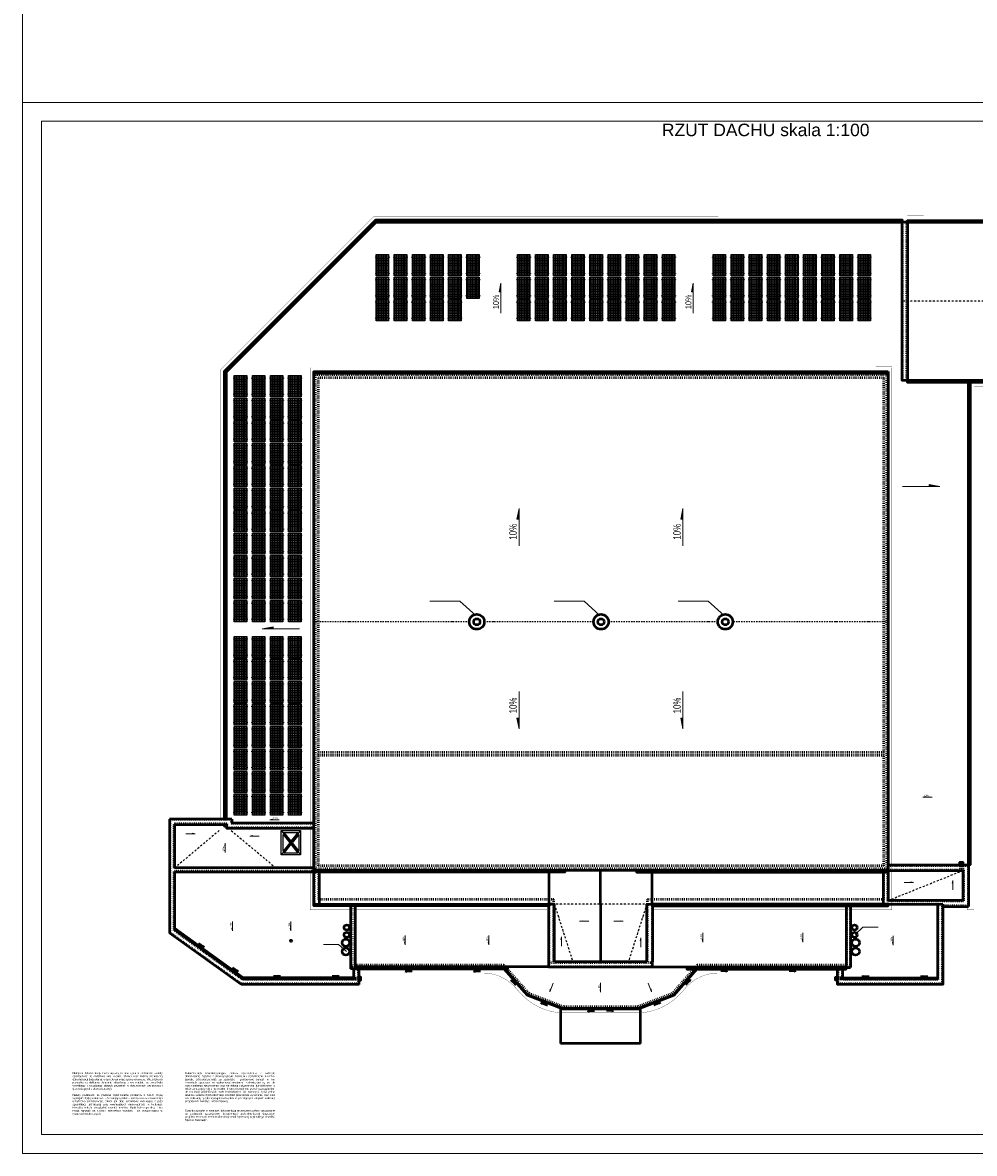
# Model space of a CAD drawing. Header units: millimetres. Extents: x -12988 to 25758, y 6227 to 71097.
# Tile 1 of 28: x 1702 to 9316, y 6227 to 15276. Entities that reach past the tile are written whole.
import ezdxf
from ezdxf.enums import TextEntityAlignment as Align

# ---------------------------------------------------------------- set-up
doc = ezdxf.new("R2010")
doc.units = ezdxf.units.MM
for name, pattern in [('ACAD_ISO03W100', [30, 12, -18]), ('DASHDOTX2', [2, 1, -0.5, 0, -0.5]), ('DASHED', [0.75, 0.5, -0.25])]:
    doc.linetypes.add(name, pattern=pattern)
for name, color, linetype in [('! KRESKA -.-', 4, 'DASHDOTX2'), ('! OKNA 1-2', 2, 'Continuous'), ('!OPISY', 3, 'Continuous'), ('Edges', 7, 'Continuous')]:
    doc.layers.add(name, color=color, linetype=linetype)
for name, color, linetype, lineweight in [('! WYMIARY', 1, 'Continuous', 5), ('!1 OBRYS ŚCIAN WEW-ZEW', 13, 'Continuous', 50), ('!LINIA', 73, 'Continuous', 5), ('!RAMKA', 200, 'Continuous', 0)]:
    doc.layers.add(name, color=color, linetype=linetype, lineweight=lineweight)
doc.styles.get("Standard").update_dxf_attribs({"font": 'arial.ttf'})
doc.styles.add('TXT', font='romans.shx')

# ---------------------------------------------------------------- blocks, each defined once
blk = doc.blocks.new('spadek')
blk.add_hatch(color=256).paths.add_polyline_path([(21.4, 0), (21.4, 4.4), (0, 0)])
for p, q in [((0, 0), (21.4, 4.4)), ((21.4, 4.4), (21.4, 0)), ((0, 0), (74.5, 0))]:
    blk.add_line(p, q)
at = {"color": 2, "style": 'TXT', "width": 0.75}
blk.add_attdef('SPADEK', text='', height=15, rotation=360, dxfattribs=at).set_placement((44, 11.9), align=Align.MIDDLE)
blk = doc.blocks.new('Solar Panel pl')
at = {"layer": 'Edges'}
for p, q in [((771.1, -627), (871.1, -627)), ((771.1, -645.2), (771.1, -627)), ((868.5, -630.6), (773.7, -630.6)), ((773.7, -630.6), (773.7, -644.2)), ((787.2, -630.6), (787.2, -644.2)), ((800.8, -630.6), (800.8, -644.2)), ((814.3, -630.6), (814.3, -644.2)), ((827.9, -630.6), (827.9, -644.2)), ((841.4, -630.6), (841.4, -644.2)), ((854.9, -644.2), (854.9, -630.6)), ((868.5, -793.4), (868.5, -630.6)), ((871.1, -627), (871.1, -645.2)), ((767.2, -645.8), (768.8, -645.8)), ((767.2, -649.4), (767.2, -645.8)), ((768.8, -649.4), (767.2, -649.4)), ((767.5, -648.2), (767.5, -647.1)), ((767.5, -647.1), (768.5, -647.1)), ((768.5, -648.2), (767.5, -648.2)), ((768.5, -647.1), (768.5, -648.2)), ((768.8, -645.2), (771.1, -645.2)), ((768.8, -645.8), (768.8, -645.2)), ((768.8, -649.4), (768.8, -645.8)), ((768.8, -649.9), (768.8, -649.4)), ((771.1, -649.9), (768.8, -649.9)), ((771.1, -649.9), (771.1, -645.2)), ((771.1, -649.9), (771.1, -645.2)), ((771.1, -773.8), (771.1, -649.9)), ((773.7, -644.2), (787.2, -644.2)), ((773.7, -644.2), (773.7, -657.7)), ((773.7, -657.7), (787.2, -657.7)), ((773.7, -657.7), (773.7, -671.3)), ((773.7, -671.3), (787.2, -671.3)), ((773.7, -671.3), (773.7, -684.9)), ((773.7, -684.9), (787.2, -684.9)), ((773.7, -684.9), (773.7, -698.4)), ((773.7, -698.4), (787.2, -698.4)), ((773.7, -698.4), (773.7, -712)), ((773.7, -712), (787.2, -712)), ((773.7, -712), (773.7, -725.6)), ((787.2, -644.2), (800.8, -644.2)), ((787.2, -644.2), (787.2, -657.7)), ((787.2, -657.7), (800.8, -657.7)), ((787.2, -657.7), (787.2, -671.3)), ((787.2, -671.3), (800.8, -671.3)), ((787.2, -671.3), (787.2, -684.9)), ((787.2, -684.9), (800.8, -684.9)), ((787.2, -684.9), (787.2, -698.4)), ((787.2, -698.4), (800.8, -698.4)), ((787.2, -698.4), (787.2, -712)), ((787.2, -712), (800.8, -712)), ((787.2, -712), (787.2, -725.6)), ((800.8, -644.2), (814.3, -644.2)), ((800.8, -644.2), (800.8, -657.7)), ((800.8, -657.7), (814.3, -657.7)), ((800.8, -657.7), (800.8, -671.3)), ((800.8, -671.3), (814.3, -671.3)), ((800.8, -671.3), (800.8, -684.9)), ((800.8, -684.9), (814.3, -684.9)), ((800.8, -684.9), (800.8, -698.4)), ((800.8, -698.4), (814.3, -698.4)), ((800.8, -698.4), (800.8, -712)), ((800.8, -712), (814.3, -712)), ((800.8, -712), (800.8, -725.6)), ((814.3, -644.2), (827.9, -644.2)), ((814.3, -644.2), (814.3, -657.7)), ((814.3, -657.7), (827.9, -657.7)), ((814.3, -657.7), (814.3, -671.3)), ((814.3, -671.3), (827.9, -671.3)), ((814.3, -671.3), (814.3, -684.9)), ((814.3, -684.9), (827.9, -684.9)), ((814.3, -684.9), (814.3, -698.4)), ((814.3, -698.4), (827.9, -698.4)), ((814.3, -698.4), (814.3, -712)), ((814.3, -712), (827.9, -712)), ((814.3, -712), (814.3, -725.6)), ((827.9, -644.2), (841.4, -644.2)), ((827.9, -644.2), (827.9, -657.7)), ((827.9, -657.7), (841.4, -657.7)), ((827.9, -657.7), (827.9, -671.3)), ((827.9, -671.3), (841.4, -671.3)), ((827.9, -671.3), (827.9, -684.9)), ((827.9, -684.9), (841.4, -684.9)), ((827.9, -684.9), (827.9, -698.4)), ((827.9, -698.4), (841.4, -698.4)), ((827.9, -698.4), (827.9, -712)), ((827.9, -712), (841.4, -712)), ((827.9, -712), (827.9, -725.6)), ((841.4, -644.2), (841.4, -657.7)), ((841.4, -644.2), (854.9, -644.2)), ((841.4, -657.7), (854.9, -657.7)), ((841.4, -657.7), (841.4, -671.3)), ((841.4, -671.3), (854.9, -671.3)), ((841.4, -671.3), (841.4, -684.9)), ((841.4, -684.9), (854.9, -684.9)), ((841.4, -684.9), (841.4, -698.4)), ((841.4, -698.4), (854.9, -698.4)), ((841.4, -698.4), (841.4, -712)), ((841.4, -712), (854.9, -712)), ((841.4, -712), (841.4, -725.6)), ((854.9, -657.7), (854.9, -644.2)), ((854.9, -644.2), (868.5, -644.2)), ((854.9, -671.3), (854.9, -657.7)), ((854.9, -657.7), (868.5, -657.7)), ((854.9, -684.9), (854.9, -671.3)), ((854.9, -671.3), (868.5, -671.3)), ((854.9, -698.4), (854.9, -684.9)), ((854.9, -684.9), (868.5, -684.9)), ((854.9, -712), (854.9, -698.4)), ((854.9, -698.4), (868.5, -698.4)), ((854.9, -725.6), (854.9, -712)), ((854.9, -712), (868.5, -712)), ((871.1, -645.2), (871.2, -645.2)), ((871.1, -645.2), (871.1, -649.9)), ((871.2, -649.9), (871.1, -649.9)), ((871.1, -649.9), (871.1, -773.8)), ((871.2, -645.2), (871.2, -649.9)), ((871.2, -645.2), (873.2, -645.2)), ((873.2, -649.9), (871.2, -649.9)), ((873.2, -645.2), (873.2, -645.7)), ((873.2, -645.7), (874.7, -645.7)), ((873.2, -645.7), (873.2, -649.3)), ((874.7, -649.3), (873.2, -649.3)), ((873.2, -649.3), (873.2, -649.9)), ((873.5, -648), (873.5, -646.9)), ((873.5, -646.9), (874.4, -646.9)), ((874.4, -648), (873.5, -648)), ((874.4, -646.9), (874.4, -648)), ((874.7, -645.7), (874.7, -649.3)), ((767.2, -774.4), (768.8, -774.4)), ((767.2, -778), (767.2, -774.4)), ((768.8, -778), (767.2, -778)), ((767.5, -776.7), (767.5, -775.6)), ((767.5, -775.6), (768.5, -775.6)), ((768.5, -776.7), (767.5, -776.7)), ((768.5, -775.6), (768.5, -776.7)), ((768.8, -773.8), (771.1, -773.8)), ((768.8, -774.4), (768.8, -773.8)), ((768.8, -778), (768.8, -774.4)), ((768.8, -778.5), (768.8, -778)), ((771.1, -778.5), (768.8, -778.5)), ((771.1, -778.5), (771.1, -773.8)), ((771.1, -778.5), (771.1, -773.8)), ((771.1, -797), (771.1, -778.5)), ((871.1, -797), (771.1, -797)), ((773.7, -725.6), (787.2, -725.6)), ((773.7, -725.6), (773.7, -739.1)), ((773.7, -739.1), (787.2, -739.1)), ((773.7, -739.1), (773.7, -752.7)), ((773.7, -752.7), (787.2, -752.7)), ((773.7, -752.7), (773.7, -766.3)), ((773.7, -766.3), (787.2, -766.3)), ((773.7, -766.3), (773.7, -779.8)), ((773.7, -779.8), (787.2, -779.8)), ((773.7, -779.8), (773.7, -793.4)), ((773.7, -793.4), (787.2, -793.4)), ((787.2, -725.6), (800.8, -725.6)), ((787.2, -725.6), (787.2, -739.1)), ((787.2, -739.1), (800.8, -739.1)), ((787.2, -739.1), (787.2, -752.7)), ((787.2, -752.7), (800.8, -752.7)), ((787.2, -752.7), (787.2, -766.3)), ((787.2, -766.3), (800.8, -766.3)), ((787.2, -766.3), (787.2, -779.8)), ((787.2, -779.8), (800.8, -779.8)), ((787.2, -779.8), (787.2, -793.4)), ((787.2, -793.4), (800.8, -793.4)), ((800.8, -725.6), (814.3, -725.6)), ((800.8, -725.6), (800.8, -739.1)), ((800.8, -739.1), (814.3, -739.1)), ((800.8, -739.1), (800.8, -752.7)), ((800.8, -752.7), (814.3, -752.7)), ((800.8, -752.7), (800.8, -766.3)), ((800.8, -766.3), (814.3, -766.3)), ((800.8, -766.3), (800.8, -779.8)), ((800.8, -779.8), (814.3, -779.8)), ((800.8, -779.8), (800.8, -793.4)), ((800.8, -793.4), (814.3, -793.4)), ((814.3, -725.6), (827.9, -725.6)), ((814.3, -725.6), (814.3, -739.1)), ((814.3, -739.1), (827.9, -739.1)), ((814.3, -739.1), (814.3, -752.7)), ((814.3, -752.7), (827.9, -752.7)), ((814.3, -752.7), (814.3, -766.3)), ((814.3, -766.3), (827.9, -766.3)), ((814.3, -766.3), (814.3, -779.8)), ((814.3, -779.8), (827.9, -779.8)), ((814.3, -779.8), (814.3, -793.4)), ((814.3, -793.4), (827.9, -793.4)), ((827.9, -725.6), (841.4, -725.6)), ((827.9, -725.6), (827.9, -739.1)), ((827.9, -739.1), (841.4, -739.1)), ((827.9, -739.1), (827.9, -752.7)), ((827.9, -752.7), (841.4, -752.7)), ((827.9, -752.7), (827.9, -766.3)), ((827.9, -766.3), (841.4, -766.3)), ((827.9, -766.3), (827.9, -779.8)), ((827.9, -779.8), (827.9, -793.4)), ((827.9, -779.8), (841.4, -779.8)), ((827.9, -793.4), (841.4, -793.4)), ((841.4, -725.6), (854.9, -725.6)), ((841.4, -725.6), (841.4, -739.1)), ((841.4, -739.1), (854.9, -739.1)), ((841.4, -739.1), (841.4, -752.7)), ((841.4, -752.7), (854.9, -752.7)), ((841.4, -752.7), (841.4, -766.3)), ((841.4, -766.3), (854.9, -766.3)), ((841.4, -766.3), (841.4, -779.8)), ((841.4, -779.8), (854.9, -779.8)), ((841.4, -779.8), (841.4, -793.4)), ((841.4, -793.4), (854.9, -793.4)), ((854.9, -739.1), (854.9, -725.6)), ((854.9, -725.6), (868.5, -725.6)), ((854.9, -752.7), (854.9, -739.1)), ((854.9, -739.1), (868.5, -739.1)), ((854.9, -766.3), (854.9, -752.7)), ((854.9, -752.7), (868.5, -752.7)), ((854.9, -779.8), (854.9, -766.3)), ((854.9, -766.3), (868.5, -766.3)), ((854.9, -793.4), (854.9, -779.8)), ((854.9, -779.8), (868.5, -779.8)), ((854.9, -793.4), (868.5, -793.4)), ((871.1, -773.8), (871.2, -773.8)), ((871.1, -773.8), (871.1, -778.5)), ((871.2, -778.5), (871.1, -778.5)), ((871.1, -778.5), (871.1, -797)), ((871.2, -773.8), (871.2, -778.5)), ((871.2, -773.8), (873.2, -773.8)), ((873.2, -778.5), (871.2, -778.5)), ((873.2, -773.8), (873.2, -774.3)), ((873.2, -774.3), (874.7, -774.3)), ((873.2, -774.3), (873.2, -777.9)), ((874.7, -777.9), (873.2, -777.9)), ((873.2, -777.9), (873.2, -778.5)), ((873.5, -776.6), (873.5, -775.5)), ((873.5, -775.5), (874.4, -775.5)), ((874.4, -776.6), (873.5, -776.6)), ((874.4, -775.5), (874.4, -776.6)), ((874.7, -774.3), (874.7, -777.9))]:
    blk.add_line(p, q, dxfattribs=at)

msp = doc.modelspace()

# ---------------------------------------------------------------- linework, layer by layer
at = {"layer": '! KRESKA -.-', "ltscale": 15}
for points in [[(10023.391, 13046.755), (8737.391, 13046.755)], [(3274.669, 8809.921), (2919.391, 8512.755)], [(3371.114, 8809.921), (3726.391, 8512.755)], [(8626.391, 8250.755), (9225.391, 8490.755)], [(6738.385, 8220.755), (5913.385, 8220.755)], [(5956.385, 8220.755), (6104.078, 7758.755)], [(6695.385, 8220.755), (6547.692, 7758.755)]]:
    msp.add_lwpolyline(points, dxfattribs=at)
at = {"layer": '! KRESKA -.-', "ltscale": 10}
for points in [[(5275.493, 10480.755), (4032.391, 10480.755)], [(6269.391, 10480.755), (5395.493, 10480.755)], [(7263.29, 10480.755), (6389.391, 10480.755)], [(8626.391, 10480.755), (7383.29, 10480.755)]]:
    msp.add_lwpolyline(points, dxfattribs=at)
at = {"layer": '! OKNA 1-2'}
msp.add_lwpolyline([(3770.391, 8809.755), (3926.391, 8809.755), (3926.391, 8614.755), (3770.391, 8614.755)], close=True, dxfattribs=at)
for points in [[(3926.391, 8809.755), (3770.391, 8614.755)], [(3770.391, 8809.755), (3926.391, 8614.755)], [(3785.391, 8645.511), (3785.391, 8779)], [(3785.391, 8779), (3838.787, 8712.255)], [(3791.996, 8794.755), (3904.787, 8794.755)], [(3791.996, 8794.755), (3848.391, 8724.261)], [(3904.787, 8794.755), (3848.391, 8724.261)], [(3911.391, 8779), (3857.996, 8712.255)], [(3911.391, 8779), (3911.391, 8645.511)], [(3838.787, 8712.255), (3785.391, 8645.511)], [(3848.391, 8700.25), (3791.996, 8629.755)], [(3848.391, 8700.25), (3904.787, 8629.755)], [(3857.996, 8712.255), (3911.391, 8645.511)], [(3904.787, 8629.755), (3791.996, 8629.755)]]:
    msp.add_lwpolyline(points, dxfattribs=at)
at = {"layer": '! WYMIARY', "color": 8}
for points in [[(4959.279, 10645.147), (5199.778, 10645.147), (5326.54, 10531.484)], [(5953.177, 10645.147), (6193.677, 10645.147), (6320.439, 10531.484)], [(6947.075, 10645.147), (7187.575, 10645.147), (7314.337, 10531.484)]]:
    msp.add_lwpolyline(points, dxfattribs=at)
at = {"layer": '! WYMIARY', "color": 8, "elevation": 0}
for points in [[(8545.54, 8036.528), (8425.29, 8036.528), (8361.909, 7979.697)], [(4109.015, 7899.847), (4229.265, 7899.847), (4292.646, 7843.016)]]:
    msp.add_lwpolyline(points, dxfattribs=at)
at = {"layer": '!1 OBRYS ŚCIAN WEW-ZEW', "linetype": 'ACAD_ISO03W100', "ltscale": 0.5}
for p, q in [((8741.391, 12414.755), (8741.391, 13678.755)), ((8776.391, 12414.755), (8776.391, 13678.755)), ((4044.391, 8502.755), (4044.391, 12458.755)), ((4044.391, 12458.755), (8614.391, 12458.755)), ((4068.391, 12434.755), (8590.391, 12434.755)), ((4068.391, 8526.755), (4068.391, 12434.755)), ((8590.391, 12434.755), (8590.391, 8526.755)), ((8614.391, 12458.755), (8614.391, 8502.755)), ((8741.391, 12414.755), (8776.391, 12414.755)), ((8590.391, 9434.755), (4068.391, 9434.755)), ((8590.391, 9410.755), (4068.391, 9410.755)), ((2880.391, 8898.755), (2880.391, 7992.555)), ((3371.391, 8898.755), (2880.391, 8898.755)), ((2915.391, 8508.755), (2915.391, 8863.755)), ((3336.391, 8863.755), (2915.391, 8863.755)), ((8590.391, 8526.755), (4068.391, 8526.755)), ((2915.391, 8010.505), (2915.391, 8481.755)), ((4036.391, 8220.755), (4036.391, 8490.755)), ((8614.391, 8502.755), (4044.391, 8502.755)), ((4071.391, 8259.755), (4071.391, 8490.755)), ((8590.391, 8502.755), (8590.391, 8259.755)), ((8622.391, 8490.755), (8622.391, 8245.755)), ((5952.385, 8259.755), (4071.391, 8259.755)), ((5952.385, 7758.755), (5952.385, 8259.755)), ((8590.391, 8259.755), (6699.385, 8259.755)), ((6699.385, 8259.755), (6699.385, 7754.755)), ((4330.003, 8220.755), (4330.003, 7718.755)), ((4358.003, 8220.755), (4358.003, 7718.755)), ((8293.767, 8220.755), (8293.767, 7718.755)), ((8321.767, 8220.755), (8321.767, 7718.755)), ((3450.733, 7582.755), (2880.391, 7992.555)), ((3462.003, 7617.755), (2915.391, 8010.505)), ((4355.003, 7617.755), (4355.003, 7702.755)), ((4390.003, 7582.755), (4390.003, 7700.755)), ((5913.385, 7754.755), (6738.385, 7754.755)), ((5913.385, 7722.755), (6738.385, 7722.755)), ((4355.003, 7617.755), (3462.003, 7617.755)), ((4390.003, 7582.755), (3450.733, 7582.755))]:
    msp.add_line(p, q, dxfattribs=at)
at = {"layer": '!1 OBRYS ŚCIAN WEW-ZEW'}
for p, q in [((3330.391, 12478.755), (3330.391, 8902.755)), ((4032.391, 8490.755), (4032.391, 12470.755)), ((4032.391, 12470.755), (8626.391, 12470.755)), ((8626.391, 12470.755), (8626.391, 8490.755)), ((8780.391, 12414.755), (9980.391, 12414.755)), ((9269.391, 12414.755), (9269.391, 8245.755)), ((3375.391, 8902.755), (2876.391, 8902.755)), ((2876.391, 8902.755), (2876.391, 7990.504)), ((8626.391, 8490.755), (4032.391, 8490.755)), ((4032.391, 8220.755), (4032.391, 8490.755)), ((4076.391, 8220.755), (4076.391, 8490.755)), ((8586.391, 8490.755), (8586.391, 8220.755)), ((8626.391, 8490.755), (8626.391, 8250.755)), ((9225.391, 8250.755), (8626.391, 8250.755)), ((4032.391, 8220.755), (5913.385, 8220.755)), ((4326.003, 8220.755), (4326.003, 7702.755)), ((4362.003, 8220.755), (4362.003, 7702.755)), ((6738.385, 8220.755), (9063.391, 8220.755)), ((8289.767, 8220.755), (8289.767, 7714.755)), ((8325.767, 8220.755), (8325.767, 7714.755)), ((9063.391, 8220.755), (9063.391, 8202.755)), ((9063.391, 8202.755), (9269.391, 8202.755)), ((3449.445, 7578.755), (2876.391, 7990.504)), ((4351.003, 7621.755), (4351.003, 7702.755)), ((4394.003, 7578.755), (4394.003, 7700.755)), ((4351.003, 7621.755), (3462.012, 7621.755)), ((4394.003, 7578.755), (3449.445, 7578.755))]:
    msp.add_line(p, q, dxfattribs=at)
at = {"layer": '!1 OBRYS ŚCIAN WEW-ZEW', "linetype": 'DASHED', "const_width": 2}
for points in [[(8910.398, 13722.755), (4511.754, 13723.758), (3285.391, 12497.395), (3285.391, 8902.755)], [(8910.398, 13732.755), (8780.398, 13732.755)], [(8910.398, 13722.755), (8910.391, 13692.755)], [(8656.391, 12524.755), (8526.391, 12524.755)], [(4002.391, 8166.755), (4132.391, 8166.755)]]:
    msp.add_lwpolyline(points, dxfattribs=at)
at = {"layer": '!1 OBRYS ŚCIAN WEW-ZEW'}
for points in [[(3330.391, 12478.755), (4530.391, 13678.755), (8741.391, 13678.755), (8741.391, 13693.755), (4524.178, 13693.755), (3315.391, 12484.969), (3315.391, 8902.755), (3330.391, 8902.755), (3330.391, 12478.755)], [(4530.391, 13678.755), (3330.391, 12478.755)], [(4530.391, 13678.755), (8737.391, 13678.755)], [(8780.391, 13678.755), (9980.391, 13678.755)], [(3375.391, 8902.755), (3375.391, 8872.755), (4032.391, 8872.755)], [(2919.391, 8512.755), (2919.391, 8859.755), (3332.391, 8859.755), (3332.391, 8829.755), (4032.391, 8829.755)], [(4032.391, 8512.755), (2919.391, 8512.755)], [(8626.391, 8534.755), (9269.391, 8534.755)], [(9225.391, 8534.755), (9269.391, 8534.755), (9269.391, 8250.755)], [(4032.391, 8477.755), (2919.391, 8477.755)], [(3464.337, 7621.004), (2919.391, 8012.556), (2919.391, 8477.755)], [(5913.385, 8220.755), (5913.385, 8476.755)], [(6325.885, 8220.755), (6325.885, 8490.755)], [(6738.385, 8220.755), (6738.385, 8476.755)], [(8626.391, 8490.755), (9225.391, 8490.755)], [(9225.391, 8250.755), (9225.391, 8490.755)], [(9269.391, 8245.755), (9269.391, 8202.755)], [(5956.385, 7758.755), (5956.385, 8220.755), (5909.385, 8220.755), (5909.385, 7758.755)], [(6325.885, 8220.755), (6325.885, 7758.755)], [(6695.385, 7758.755), (6695.385, 8220.755), (6742.385, 8220.755), (6742.385, 7758.755)], [(9063.391, 8220.755), (9063.391, 7578.755), (8221.391, 7578.755), (8221.391, 7718.755)], [(9020.391, 8220.755), (9020.391, 7621.755), (8264.391, 7621.755), (8264.391, 7718.755)], [(4351.003, 7632.755), (3466.833, 7632.755), (2919.391, 8026.101)], [(4362.003, 7702.755), (4326.003, 7702.755)], [(5913.385, 7722.755), (5913.385, 7718.755), (4362.003, 7718.755)], [(5580.385, 7718.755), (5580.385, 7700.755), (4362.003, 7700.755), (4362.003, 7718.755)], [(7106.385, 7718.755), (6908.385, 7493.644), (6627.385, 7385.755), (6025.385, 7385.755), (5744.385, 7493.644), (5545.385, 7718.755)], [(7097.212, 7700.755), (6911.327, 7489.418), (6628.312, 7380.755), (6024.458, 7380.755), (5741.45, 7489.415), (5554.624, 7700.755)], [(5909.385, 7758.755), (5909.385, 7718.755), (6742.385, 7718.755), (6742.385, 7718.755), (6742.385, 7758.755)], [(6695.385, 7758.755), (5956.385, 7758.755)], [(6738.385, 7722.755), (6738.385, 7718.755), (8289.767, 7718.755)], [(7016.385, 7718.755), (7016.385, 7700.755), (8289.767, 7700.755), (8289.767, 7718.755)], [(8289.767, 7714.755), (8325.767, 7714.755)], [(8264.391, 7632.755), (9020.391, 7632.755)], [(6646.385, 7105.755), (6646.385, 7385.755), (6006.385, 7385.755), (6006.385, 7105.755)], [(6646.385, 7105.755), (6006.385, 7105.755)]]:
    msp.add_lwpolyline(points, dxfattribs=at)
for points in [[(8780.391, 12410.755), (8737.391, 12410.755), (8737.391, 13682.755), (8780.391, 13682.755), (8780.391, 12410.755)], [(9980.391, 13692.755), (9980.391, 13678.755), (8780.391, 13678.755), (8780.391, 13692.755)], [(8626.391, 12484.755), (8626.391, 12470.755), (4032.391, 12470.755), (4032.391, 12484.755)], [(9980.391, 12410.755), (9980.391, 12396.755), (8780.391, 12396.755), (8780.391, 12410.755)], [(9269.391, 12396.755), (9283.391, 12396.755), (9283.391, 8534.755), (9269.391, 8534.755)], [(9197.882, 8534.755), (9227.882, 8534.755), (9227.882, 8554.755), (9197.882, 8554.755)], [(6039.024, 8490.755), (6039.024, 8476.755), (4032.391, 8476.755), (4032.391, 8490.755)], [(6612.746, 8490.755), (6612.746, 8476.755), (8626.391, 8476.755), (8626.391, 8490.755)], [(5913.385, 8220.755), (5913.385, 8206.755), (4032.391, 8206.755), (4032.391, 8220.755)], [(6738.385, 8220.755), (6738.385, 8206.755), (8626.391, 8206.755), (8626.391, 8220.755)], [(4394.003, 7612.755), (4409.003, 7612.755), (4409.003, 7637.755), (4394.003, 7637.755)], [(8221.391, 7612.755), (8206.391, 7612.755), (8206.391, 7637.755), (8221.391, 7637.755)]]:
    msp.add_lwpolyline(points, close=True, dxfattribs=at)
at = {"layer": '!1 OBRYS ŚCIAN WEW-ZEW', "linetype": 'ACAD_ISO03W100', "ltscale": 0.5}
for points in [[(8741.391, 13678.755), (8776.391, 13678.755)], [(3371.391, 8898.755), (3371.391, 8868.755), (4032.391, 8868.755)], [(3336.391, 8863.755), (3336.391, 8833.755), (4032.391, 8833.755)], [(4032.391, 8508.755), (2915.391, 8508.755)], [(8626.391, 8530.755), (9265.391, 8530.755), (9265.391, 8206.755), (9063.391, 8206.755)], [(9205.391, 8490.755), (9205.391, 8530.755)], [(9225.391, 8490.755), (9225.391, 8530.755)], [(4032.391, 8481.755), (2915.391, 8481.755)], [(8626.391, 8494.755), (9230.391, 8494.755), (9230.391, 8245.755), (8622.391, 8245.755)], [(5913.385, 7722.755), (5913.385, 8220.755), (5952.385, 8220.755), (5952.385, 7758.755)], [(6699.385, 7758.755), (6699.385, 8220.755), (6738.385, 8220.755), (6738.385, 7758.755)], [(9059.391, 8220.755), (9059.391, 7582.755), (8225.391, 7582.755), (8225.391, 7718.755)], [(9024.391, 8220.755), (9024.391, 7617.755), (8260.391, 7617.755), (8260.391, 7718.755)], [(4358.003, 7718.755), (4330.003, 7718.755)], [(8289.767, 7733.755), (7099.602, 7733.755), (6899.561, 7506.324), (6624.605, 7400.755), (6028.166, 7400.755), (5753.191, 7506.331), (5552.146, 7733.755), (4362.003, 7733.755)], [(8293.767, 7718.755), (8321.767, 7718.755)]]:
    msp.add_lwpolyline(points, dxfattribs=at)
at = {"layer": '!1 OBRYS ŚCIAN WEW-ZEW', "linetype": 'DASHED'}
for points in [[(6753.385, 8176.755, 2, 2, 0), (8656.391, 8176.755, 2, 2, 0), (8656.391, 12514.755, 2, 2, 0), (4002.391, 12514.755, 2, 2, 0), (4002.391, 8176.755, 2, 2, 0), (5898.385, 8176.755, 2, 0, 0)], [(10023.391, 12496.755, 2, 2, 0), (10053.391, 12496.755, 2, 2, 0), (10053.391, 12366.755, 2, 2, 0), (9313.391, 12366.755, 2, 2, 0), (9313.391, 8176.755, 2, 2, 0), (9258.308, 8176.755, 2, 2, 0), (9258.308, 8202.755, 2, 2, 0)], [(8264.391, 7670.755, 2, 2, 0), (7269.416, 7670.755, 2, 2, 0.21494317), (7007.188, 7552.567, 2, 2, 0), (6972.072, 7512.843, 2, 2, -0.21494317), (6612.445, 7350.755, 2, 2, 0), (6040.325, 7350.755, 2, 2, -0.21494317), (5680.699, 7512.843, 2, 2, 0), (5645.582, 7552.567, 2, 2, 0.21494317), (5383.354, 7670.755, 2, 2, 0), (4355.003, 7670.755, 2, 2, 0)]]:
    msp.add_lwpolyline(points, format="xyseb", dxfattribs=at)
at = {"layer": '!1 OBRYS ŚCIAN WEW-ZEW', "linetype": 'ACAD_ISO03W100', "ltscale": 0.25}
for points in [[(4351.003, 7632.755), (4394.003, 7632.755)], [(4351.003, 7621.755), (4394.003, 7621.755)], [(8264.391, 7632.755), (8221.391, 7632.755)], [(8264.391, 7621.755), (8221.391, 7621.755)]]:
    msp.add_lwpolyline(points, dxfattribs=at)
at = {"layer": '!1 OBRYS ŚCIAN WEW-ZEW'}
for centre, radius in [((5335.493, 10480.755), 60), ((5335.493, 10480.755), 25), ((6329.391, 10480.755), 60), ((6329.391, 10480.755), 25), ((7323.29, 10480.755), 60), ((7323.29, 10480.755), 25), ((3322.891, 8850.255), 7.5), ((4102.791, 8483.468), 6), ((5749.321, 8483.468), 6), ((6902.45, 8483.468), 6), ((8571.177, 8483.468), 6), ((4976.385, 8212.755), 6), ((5905.385, 8212.755), 6), ((6746.385, 8212.755), 6), ((7875.385, 8212.755), 6), ((4294.913, 8034.197), 21.312), ((8357.332, 8034.197), 21.312), ((4294.913, 7976.011), 21.312), ((8357.332, 7976.011), 21.312), ((3850.003, 7928.755), 5.5), ((4287.982, 7912.374), 30), ((4287.982, 7842.47), 30), ((8366.019, 7912.374), 30), ((8366.019, 7842.47), 30)]:
    msp.add_circle(centre, radius, dxfattribs=at)
at = {"layer": '!LINIA', "ltscale": 0.5}
msp.add_line((1701.891, 15636.984), (1701.891, 14636.984), dxfattribs=at)
at = {"layer": '!RAMKA', "ltscale": 0.5}
for p, q in [((13591.891, 14636.984), (1701.891, 14636.984)), ((1701.891, 14636.984), (1701.891, 6226.984)), ((13441.891, 14486.984), (1851.891, 14486.984)), ((1851.891, 14486.984), (1851.891, 6376.984)), ((1851.891, 6376.984), (13441.891, 6376.984)), ((1701.891, 6226.984), (13591.891, 6226.984))]:
    msp.add_line(p, q, dxfattribs=at)

# ---------------------------------------------------------------- block references
at = {"layer": '! WYMIARY'}
ref = msp.add_blockref('spadek', (5527.392, 13189.866), dxfattribs=dict(at, xscale=-3.2, yscale=3.2, zscale=3.2, rotation=89.9999999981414))
ref.add_attrib('SPADEK', '10%', dxfattribs={"layer": '0', "color": 7, "height": 48, "rotation": 90, "width": 0.75}).set_placement((5527.392, 13040.911, 0), align=Align.BOTTOM_CENTER)
ref = msp.add_blockref('spadek', (7066.853, 13189.866), dxfattribs=dict(at, xscale=-3.2, yscale=3.2, zscale=3.2, rotation=89.9999999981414))
ref.add_attrib('SPADEK', '10%', dxfattribs={"layer": '0', "color": 7, "height": 48, "rotation": 90, "width": 0.75}).set_placement((7066.853, 13040.911, 0), align=Align.BOTTOM_CENTER)
at = {"layer": '! WYMIARY', "xscale": -4, "yscale": 4, "zscale": 4, "rotation": 359.9999999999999}
msp.add_blockref('spadek', (9039.108, 11563.013), dxfattribs=at)
at = {"layer": '! WYMIARY'}
ref = msp.add_blockref('spadek', (5673.162, 11387.597), dxfattribs=dict(at, xscale=-4, yscale=4, zscale=4, rotation=89.99999999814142))
ref.add_attrib('SPADEK', '10%', dxfattribs={"layer": '0', "color": 7, "height": 60, "rotation": 90, "width": 0.75}).set_placement((5673.162, 11201.404, 0), align=Align.BOTTOM_CENTER)
ref = msp.add_blockref('spadek', (6985.103, 11387.597), dxfattribs=dict(at, xscale=-4, yscale=4, zscale=4, rotation=89.99999999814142))
ref.add_attrib('SPADEK', '10%', dxfattribs={"layer": '0', "color": 7, "height": 60, "rotation": 90, "width": 0.75}).set_placement((6985.103, 11201.404, 0), align=Align.BOTTOM_CENTER)
at = {"layer": '! WYMIARY', "xscale": 4, "yscale": 4, "zscale": 4}
msp.add_blockref('spadek', (3619.675, 10423.344), dxfattribs=at)
at = {"layer": '! WYMIARY'}
ref = msp.add_blockref('spadek', (5673.162, 9624.914), dxfattribs=dict(at, xscale=4, yscale=4, zscale=4, rotation=89.99999999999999))
ref.add_attrib('SPADEK', '10%', dxfattribs={"layer": '0', "color": 7, "height": 60, "rotation": 90, "width": 0.75}).set_placement((5673.162, 9811.107, 0), align=Align.BOTTOM_CENTER)
ref = msp.add_blockref('spadek', (6985.103, 9624.914), dxfattribs=dict(at, xscale=4, yscale=4, zscale=4, rotation=89.99999999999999))
ref.add_attrib('SPADEK', '10%', dxfattribs={"layer": '0', "color": 7, "height": 60, "rotation": 90, "width": 0.75}).set_placement((6985.103, 9811.107, 0), align=Align.BOTTOM_CENTER)
ref = msp.add_blockref('spadek', (8979.566, 9076.945, 0), dxfattribs=dict(at, xscale=-1))
ref.add_attrib('SPADEK', '12%', dxfattribs={"layer": '0', "color": 7, "height": 15, "width": 0.75}).set_placement((8933.018, 9076.945), align=Align.BOTTOM_CENTER)
ref = msp.add_blockref('spadek', (3679.217, 8897, 0), dxfattribs=dict(at, rotation=359.9999999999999))
ref.add_attrib('SPADEK', '12%', dxfattribs={"layer": '0', "color": 7, "height": 15, "width": 0.75}).set_placement((3725.765, 8897), align=Align.BOTTOM_CENTER)
at = {"layer": '! WYMIARY', "xscale": -1}
for p, rotation in [((3082.028, 8784.841, 0), 359.9999999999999), ((8828.905, 8394.859), 359.9999999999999), ((9144.34, 8409.7), 89.99999999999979), ((6507.642, 8084.088), 359.9999999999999), ((6013.008, 7960.394), 89.99999999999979), ((6648.265, 7951.166), 89.99999999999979), ((6734.188, 7520.224), 292.7080828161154), ((6734.188, 7520.224), 292.7080828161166)]:
    msp.add_blockref('spadek', p, dxfattribs=dict(at, rotation=rotation))
at = {"layer": '! WYMIARY'}
ref = msp.add_blockref('spadek', (3322.891, 8710.558, 0), dxfattribs=dict(at, xscale=-1, rotation=89.99999999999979))
ref.add_attrib('SPADEK', '17%', dxfattribs={"layer": '0', "color": 7, "height": 15, "rotation": 90, "width": 0.75}).set_placement((3322.891, 8664.009), align=Align.BOTTOM_CENTER)
for p, rotation in [((3520.589, 8765.155, 0), 359.9999999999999), ((6158.482, 8084.088), 359.9999999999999), ((5918.582, 7520.224), 67.29191718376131), ((5918.582, 7520.224), 67.29191718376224)]:
    msp.add_blockref('spadek', p, dxfattribs=dict(at, rotation=rotation))
ref = msp.add_blockref('spadek', (3380.029, 8008.534, 0), dxfattribs=dict(at, rotation=89.99999999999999))
ref.add_attrib('SPADEK', '10%', dxfattribs={"layer": '0', "color": 7, "height": 15, "rotation": 90, "width": 0.75}).set_placement((3380.029, 8055.082), align=Align.BOTTOM_CENTER)
ref = msp.add_blockref('spadek', (3847.308, 8008.534, 0), dxfattribs=dict(at, rotation=89.99999999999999))
ref.add_attrib('SPADEK', '10%', dxfattribs={"layer": '0', "color": 7, "height": 15, "rotation": 90, "width": 0.75}).set_placement((3847.308, 8055.082), align=Align.BOTTOM_CENTER)
ref = msp.add_blockref('spadek', (4762.36, 7895.958), dxfattribs=dict(at, rotation=89.99999999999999))
ref.add_attrib('SPADEK', '14%', dxfattribs={"layer": '0', "color": 7, "height": 15, "rotation": 90, "width": 0.75}).set_placement((4762.36, 7942.506, 0), align=Align.BOTTOM_CENTER)
ref = msp.add_blockref('spadek', (5431.08, 7895.958), dxfattribs=dict(at, rotation=89.99999999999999))
ref.add_attrib('SPADEK', '14%', dxfattribs={"layer": '0', "color": 7, "height": 15, "rotation": 90, "width": 0.75}).set_placement((5431.08, 7942.506, 0), align=Align.BOTTOM_CENTER)
ref = msp.add_blockref('spadek', (7142.794, 7917.331), dxfattribs=dict(at, rotation=89.99999999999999))
ref.add_attrib('SPADEK', '14%', dxfattribs={"layer": '0', "color": 7, "height": 15, "rotation": 90, "width": 0.75}).set_placement((7142.794, 7963.88, 0), align=Align.BOTTOM_CENTER)
ref = msp.add_blockref('spadek', (7942.999, 7917.331), dxfattribs=dict(at, rotation=89.99999999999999))
ref.add_attrib('SPADEK', '14%', dxfattribs={"layer": '0', "color": 7, "height": 15, "rotation": 90, "width": 0.75}).set_placement((7942.999, 7963.88, 0), align=Align.BOTTOM_CENTER)
ref = msp.add_blockref('spadek', (8666.466, 7894.474), dxfattribs=dict(at, rotation=89.99999999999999))
ref.add_attrib('SPADEK', '10%', dxfattribs={"layer": '0', "color": 7, "height": 15, "rotation": 90, "width": 0.75}).set_placement((8666.466, 7941.022, 0), align=Align.BOTTOM_CENTER)
ref = msp.add_blockref('spadek', (6325.885, 7516.275), dxfattribs=dict(at, rotation=89.99999999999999))
ref.add_attrib('SPADEK', '6%', dxfattribs={"layer": '0', "color": 7, "height": 15, "rotation": 90, "width": 0.75}).set_placement((6325.885, 7562.824, 0), align=Align.BOTTOM_CENTER)
at = {"layer": '!1 OBRYS ŚCIAN WEW-ZEW'}
for p, xscale, yscale, zscale, rotation in [((3154.495, 7874.66), -0.7500000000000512, 0.75, 0.7499999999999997, 324.302147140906), ((3425.578, 7679.883), -0.7500000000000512, 0.7499999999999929, 0.7499999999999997, 324.302147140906), ((3763.86, 7642.653), -0.75, 0.75, 0.7499999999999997, 359.9999999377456), ((4233.651, 7642.653), -0.75, 0.75, 0.7499999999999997, 359.9999999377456), ((4762.55, 7686.774), -0.75, 0.75, 0.7499999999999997, 179.9999999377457), ((5309.253, 7686.774), -0.75, 0.75, 0.7499999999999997, 179.9999999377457), ((5610.037, 7617.821), -0.7499999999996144, 0.7499999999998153, 0.7499999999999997, 131.4769289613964), ((7041.733, 7617.821), 0.7500000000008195, 0.7500000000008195, 0.7500000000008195, 228.5230710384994), ((7342.517, 7686.774), 0.75, 0.75, 0.75, 180.0000000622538), ((7889.22, 7686.774), 0.75, 0.75, 0.75, 180.0000000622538), ((8418.12, 7642.653), 0.75, 0.75, 0.75, 6.225426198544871e-08), ((8887.91, 7642.653), 0.75, 0.75, 0.75, 6.225426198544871e-08), ((5847.679, 7433.816), -0.7499999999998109, 0.7500000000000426, 0.7499999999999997, 158.9959059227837), ((6804.092, 7433.816), 0.7499999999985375, 0.75, 0.7499999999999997, 201.0040940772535), ((6221.968, 7369.19), -0.75, 0.75, 0.7499999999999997, 179.9999999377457), ((6429.803, 7369.19), 0.75, 0.75, 0.75, 180.0000000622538)]:
    msp.add_blockref('spadek', p, dxfattribs=dict(at, xscale=xscale, yscale=yscale, zscale=zscale, rotation=rotation))
for p in [(3759.304, 14045.755), (3904.304, 14045.755), (4049.304, 14045.755), (4194.304, 14045.755), (4339.304, 14045.755), (4484.304, 14045.755), (4889.304, 14045.755), (5034.304, 14045.755), (5179.304, 14045.755), (5324.304, 14045.755), (5469.304, 14045.755), (5614.304, 14045.755), (5759.304, 14045.755), (5904.304, 14045.755), (6049.304, 14045.755), (6454.304, 14045.755), (6599.304, 14045.755), (6744.304, 14045.755), (6889.304, 14045.755), (7034.304, 14045.755), (7179.304, 14045.755), (7324.304, 14045.755), (7469.304, 14045.755), (7614.304, 14045.755), (3759.304, 13865.755), (3904.304, 13865.755), (4049.304, 13865.755), (4194.304, 13865.755), (4339.304, 13865.755), (4484.304, 13865.755), (4889.304, 13865.755), (5034.304, 13865.755), (5179.304, 13865.755), (5324.304, 13865.755), (5469.304, 13865.755), (5614.304, 13865.755), (5759.304, 13865.755), (5904.304, 13865.755), (6049.304, 13865.755), (6454.304, 13865.755), (6599.304, 13865.755), (6744.304, 13865.755), (6889.304, 13865.755), (7034.304, 13865.755), (7179.304, 13865.755), (7324.304, 13865.755), (7469.304, 13865.755), (7614.304, 13865.755), (3759.304, 13685.755), (3904.304, 13685.755), (4049.304, 13685.755), (4194.304, 13685.755), (4339.304, 13685.755), (4889.304, 13685.755), (5034.304, 13685.755), (5179.304, 13685.755), (5324.304, 13685.755), (5469.304, 13685.755), (5614.304, 13685.755), (5759.304, 13685.755), (5904.304, 13685.755), (6049.304, 13685.755), (6454.304, 13685.755), (6599.304, 13685.755), (6744.304, 13685.755), (6889.304, 13685.755), (7034.304, 13685.755), (7179.304, 13685.755), (7324.304, 13685.755), (7469.304, 13685.755), (7614.304, 13685.755), (2623.871, 13077.755), (2768.871, 13077.755), (2913.871, 13077.755), (3058.871, 13077.755), (2623.871, 12897.755), (2768.871, 12897.755), (2913.871, 12897.755), (3058.871, 12897.755), (2623.871, 12717.755), (2768.871, 12717.755), (2913.871, 12717.755), (3058.871, 12717.755), (2623.871, 12537.755), (2768.871, 12537.755), (2913.871, 12537.755), (3058.871, 12537.755), (2623.871, 12357.755), (2768.871, 12357.755), (2913.871, 12357.755), (3058.871, 12357.755), (2623.871, 12177.755), (2768.871, 12177.755), (2913.871, 12177.755), (3058.871, 12177.755), (2623.871, 11997.755), (2768.871, 11997.755), (2913.871, 11997.755), (3058.871, 11997.755), (2623.871, 11817.755), (2768.871, 11817.755), (2913.871, 11817.755), (3058.871, 11817.755), (2623.871, 11637.755), (2768.871, 11637.755), (2913.871, 11637.755), (3058.871, 11637.755), (2623.871, 11457.755), (2768.871, 11457.755), (2913.871, 11457.755), (3058.871, 11457.755), (2623.871, 11277.755), (2768.871, 11277.755), (2913.871, 11277.755), (3058.871, 11277.755), (2623.871, 10990.702), (2768.871, 10990.702), (2913.871, 10990.702), (3058.871, 10990.702), (2623.871, 10810.702), (2768.871, 10810.702), (2913.871, 10810.702), (3058.871, 10810.702), (2623.871, 10630.702), (2768.871, 10630.702), (2913.871, 10630.702), (3058.871, 10630.702), (2623.871, 10450.702), (2768.871, 10450.702), (2913.871, 10450.702), (3058.871, 10450.702), (2623.871, 10270.702), (2768.871, 10270.702), (2913.871, 10270.702), (3058.871, 10270.702), (2623.871, 10090.702), (2768.871, 10090.702), (2913.871, 10090.702), (3058.871, 10090.702), (2623.871, 9910.702), (2768.871, 9910.702), (2913.871, 9910.702), (3058.871, 9910.702), (2623.871, 9730.702), (2768.871, 9730.702), (2913.871, 9730.702), (3058.871, 9730.702)]:
    msp.add_blockref('Solar Panel pl', p)

# ---------------------------------------------------------------- texts
at = {"layer": '!OPISY', "ltscale": 0.5, "char_height": 15, "width": 716.897, "attachment_point": 1}
for s, insert in [('\\pxqj;Niniejsza dokumentacja inwentaryzacyjna oraz rysunki techniczne zostały sporządzone na podstawie wizji lokalnej obiektu oraz analizy archiwalnej dokumentacji budowlanej, w tym dokumentacji powykonawczej. Wizja lokalna pozwoliła na dokładne zbadanie aktualnego stanu obiektu, co umożliwiło weryfikację i aktualizację danych zawartych w dokumentach archiwalnych (pochodzących z okresu budowy).\\P\\pq*;\\P\\pqj;Należy podkreślić, że podczas wykonywania pomiarów z natury mogą wystąpić błędy pomiarowe, które mogą wynikać z ograniczeń zastosowanego urządzenia pomiarowego, takich jak błąd pomiarowy wynikający z jego specyfikacji technicznej oraz ewentualnych niedokładności w kalibracji. Ponadto, należy uwzględnić również możliwe błędy ludzkiego oka, które mogą wpłynąć na sposób interpretacji wyników i ich odwzorowania w rysunkach technicznych. ', (2101.891, 6876.984)), ('\\pxqj;Dokumentacja inwentaryzacyjna została sporządzona z należytą starannością, zgodnie z obowiązującymi normami i standardami. Niemniej jednak, odpowiedzialność za zgodność i poprawność danych w niej zawartych spoczywa na wykonawcy/inwestorze. Zobowiązani są oni do samodzielnego sprawdzenia oraz weryfikacji dokumentacji kompleksowo, a także zapoznania się z materiałem inwentaryzacyjnym przed przystąpieniem do realizacji jakichkolwiek robót budowlanych lub inwestycji. Tylko pełna analiza dostarczonych informacji umożliwi prawidłowe wykonanie prac oraz minimalizację ryzyka wystąpienia błędów w późniejszych etapach realizacji projektu lub inwestycji wieloetapowej.', (3001.891, 6876.984)), ('\\pxqj;Rysunki zawarte w niniejszej dokumentacji technicznej zostały opracowane na podstawie szczegółowej dokumentacji architektonicznej dotyczącej projektu "Remont i termomodernizacja Hali Sportowej Kępińskiego Ośrodka Sportu i Rekreacji". ', (3001.891, 6576.984))]:
    msp.add_mtext(s, dxfattribs=dict(at, insert=insert))
at = {"layer": '!RAMKA', "ltscale": 0.5, "insert": (1851.891, 14466.984), "char_height": 100, "width": 11590, "attachment_point": 1}
msp.add_mtext('\\pxqc;RZUT DACHU skala 1:100', dxfattribs=at)

doc.saveas('drawing.dxf')
